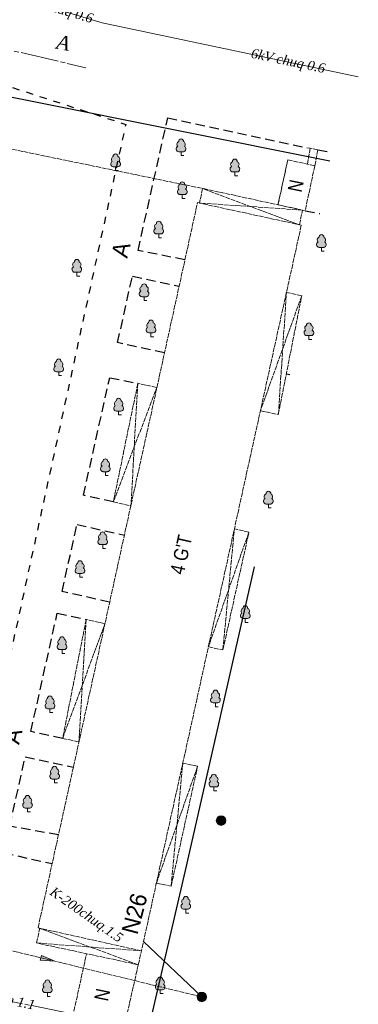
# Model space of a CAD drawing. Extents: x 352696 to 405256, y 4162769 to 4241487.
# Tile 145 of 148: x 404115 to 404151, y 4240382 to 4240486. Entities that reach past the tile are written whole.
import ezdxf
from ezdxf.enums import TextEntityAlignment as Align

# ---------------------------------------------------------------- set-up
doc = ezdxf.new("R2010")
doc.units = 0
doc.header["$LTSCALE"] = 0.5
doc.header["$MEASUREMENT"] = 0
for name, pattern in [('Build_Contour_Resid_m1', [1, 1, 0]), ('Commnctn_Gas_Line_Ground_m1', [1, 1, 0]), ('Commnctn_Heating_Line_Unground_m1', [10, 8, -0.5, 1, -0.5]), ('Commnctn_Waterpipes_Line_Unground_m1', [10, 8, -0.5, 1, -0.5]), ('Commnctn_Сanaliz_Gravity_Ground_m1', [1, 1, 0]), ('Д_ТРОТ_ТРУБА', [3, 1.5, -1.5]), ('ДОРОГИ_СТРОЯЩ', [9, 8, -1]), ('ЗД_СТР_РАЗВ', [3, 2, -1])]:
    doc.linetypes.add(name, pattern=pattern)
for name, color, linetype in [('(007) Здания', 7, 'Continuous'), ('(016) Кабель', 1, 'Continuous'), ('(017) Канализация', 33, 'KANALIS_K_1'), ('(019) Связь', 3, 'ИК_КАБ_СВЯЗИ'), ('(025) Дорога', 7, 'Continuous')]:
    doc.layers.add(name, color=color, linetype=linetype)
for name, color, linetype, lineweight, true_color in [('AUTO#_ROADS_MTRAL_T', 7, 'Continuous', 15, 0x000000), ('COMMN_OBJCT_CNLIZ_B', 7, 'Continuous', 15, 0x000000), ('COMMN_OBJCT_CNLIZ_L', 7, 'Continuous', 15, 0x000000), ('COMMN_OBJCT_CNLIZ_T', 7, 'Continuous', 15, 0x000000), ('COMMN_OBJCT_WATER_L', 7, 'Continuous', 15, 0x000000), ('COMMN_OBJCT_WATER_T', 7, 'Continuous', 15, 0x000000), ('COMMN_OBJCT_WELL#_B', 7, 'Continuous', 15, 0x000000), ('GREEN_VGTAT_#####_B', 7, 'Continuous', 15, 0x000000)]:
    doc.layers.add(name, color=color, linetype=linetype, lineweight=lineweight, true_color=true_color)
for name, color, linetype, true_color in [('BUILD_RESID_CNTUR_P', 7, 'Continuous', 0x000000), ('BUILD_RESID_TITLE_T', 7, 'Continuous', 0x000000), ('COMMN_OBJCT_ELCTR_L', 7, 'Continuous', 0x000000), ('COMMN_OBJCT_ELCTR_T', 7, 'Continuous', 0x000000), ('COMMN_OBJCT_GAS##_L', 7, 'Continuous', 0x000000), ('COMMN_OBJCT_HEAT#_L', 7, 'Continuous', 0x000000)]:
    doc.layers.add(name, color=color, linetype=linetype, true_color=true_color)
doc.styles.add('BM-431', font='txt')
doc.styles.add('P-131', font='txt')
doc.styles.add('S', font='txtwr', dxfattribs={"oblique": 15})
doc.styles.add('БМ-431 (Times New Roman К)', font='timesi.ttf', dxfattribs={"height": 1})
doc.styles.add('Р-131 (Arial Narrow)', font='ARIALN.TTF', dxfattribs={"height": 1})
doc.linetypes.add('Commnctn_Electr_Cabel_High_Unground_m1', pattern='A,4,-2,[1,Topography.shx,S=0.7,R=45,X=0,Y=0],0.001,[1,Topography.shx,S=0.7,R=315,X=0,Y=0],0.5,[1,Topography.shx,S=0.4,R=45,X=0,Y=0],0.001,[1,Topography.shx,S=0.4,R=315,X=0,Y=0],7,[1,Topography.shx,S=0.4,R=135,X=0,Y=0],0.001,[1,Topography.shx,S=0.4,R=225,X=0,Y=0],0.5,[1,Topography.shx,S=0.7,R=135,X=0,Y=0],0.001,[1,Topography.shx,S=0.7,R=225,X=0,Y=0],-2,4', length=20.004)
doc.linetypes.add('KANALIS_K_1', pattern='A,1,[">",Standard,S=1.8,R=0,X=-0.9,Y=-0.9],3,-1,["К",Standard,S=1.8,R=0,X=-0.9,Y=-0.9],-1,10', length=16)
doc.linetypes.add('ИК_КАБ_СВЯЗИ', pattern='A,4,["o",Standard,S=0.5,R=0,X=0,Y=-0.125],4,-2', length=10)
doc.linetypes.add('ИК_Э_КАБ_ВН', pattern='A,8,-2,["<<",Standard,S=1,R=0,X=0,Y=-0.5],8,[">>",Standard,S=1,R=0,X=-1,Y=-0.5],-2', length=20)

# ---------------------------------------------------------------- blocks, each defined once
blk = doc.blocks.new('Wellinspect_m1')
at = {"layer": 'COMMN_OBJCT_WELL#_B', "linetype": 'Continuous', "lineweight": 13, "true_color": 0xfffffe}
blk.add_hatch(color=7, dxfattribs=at).paths.add_polyline_path([(-1, 0, 1), (1, 0, 1)])
at = {"layer": 'COMMN_OBJCT_WELL#_B', "color": 18, "linetype": 'Continuous', "lineweight": 13, "true_color": 0x000000}
blk.add_line((-0.71, 0.71), (0.71, -0.71), dxfattribs=at)
blk.add_circle((0, 0), 1, dxfattribs=at)
blk = doc.blocks.new('CharacteristicFol_m1')
at = {"layer": 'GREEN_VGTAT_#####_B', "linetype": 'Continuous', "lineweight": 13, "true_color": 0xfffffe}
h = blk.add_hatch(color=7, dxfattribs=at)
h.dxf.hatch_style = 1
h.paths.add_polyline_path([(0.7, 1.95, 0.545245), (0.49, 2.94, 0.44906), (0, 3.5, 0.44906), (-0.49, 2.94, 0.545245), (-0.7, 1.95, 0.73339), (-0.48, 0.8), (0.48, 0.8, 0.73339)])
at = {"layer": 'GREEN_VGTAT_#####_B', "color": 18, "linetype": 'Continuous', "lineweight": 13, "true_color": 0x000000}
for p, q in [((-0.48, 0.8), (0.48, 0.8)), ((0, 0), (0, 0.8)), ((0, 0), (0, 0.8)), ((0, 0), (0.6, 0))]:
    blk.add_line(p, q, dxfattribs=at)
for centre, radius, start, end in [((-0.28, 2.38), 0.602, 111.2452, 225.6501), ((0, 3), 0.501, 90.2911, 187.0229), ((0, 3), 0.501, 352.9771, 89.7089), ((0.28, 2.38), 0.602, 314.3499, 68.7548), ((-0.41, 1.41), 0.612, 118.4195, 263.4433), ((0.41, 1.41), 0.612, 276.5567, 61.5805)]:
    blk.add_arc(centre, radius, start, end, dxfattribs=at)
blk = doc.blocks.new('CnlizDirection_m1')
at = {"layer": 'COMMN_OBJCT_CNLIZ_B', "linetype": 'Continuous', "lineweight": 13, "true_color": 0xa54100}
blk.add_hatch(color=34, dxfattribs=at).paths.add_polyline_path([(0, 0.5), (0, -0.5), (3, 0)])
at = {"layer": 'COMMN_OBJCT_CNLIZ_B', "color": 34, "linetype": 'Continuous', "lineweight": 13, "true_color": 0xa54100}
blk.add_lwpolyline([(0, 0.5), (3, 0), (0, -0.5), (0, 0.5)], dxfattribs=at)
blk = doc.blocks.new('wewewrwerwer')
at = {"layer": '(016) Кабель', "linetype": 'ИК_Э_КАБ_ВН', "flags": 128}
blk.add_lwpolyline([(403203.26, 4240428.21), (403196.11, 4240396.69), (403190.82, 4240373.89), (403186.24, 4240352.59), (403182.99, 4240338.52), (403160.37, 4240343.8)], dxfattribs=at)
at = {"layer": '(017) Канализация'}
for points in [[(403206.65, 4240448.53), (403207.03, 4240448.45)], [(403191.62, 4240388.79), (403197.74, 4240382.94)]]:
    blk.add_lwpolyline(points, dxfattribs=at)
at = {"layer": '(019) Связь'}
blk.add_lwpolyline([(403211.22, 4240470.93), (403148, 4240483.58)], dxfattribs=at)
at = {"layer": '(025) Дорога', "linetype": 'Д_ТРОТ_ТРУБА', "flags": 128}
blk.add_lwpolyline([(403148.13, 4240382.55), (403168.52, 4240481.69), (403189.74, 4240474.79), (403189.74, 4240474.79), (403168.77, 4240378.38), (403148.13, 4240382.55)], close=True, dxfattribs=at)
at = {"layer": '(025) Дорога', "linetype": 'ЗД_СТР_РАЗВ'}
for points in [[(403195.98, 4240460.53), (403191.05, 4240461.52), (403194.16, 4240475.46), (403194.16, 4240475.46), (403208.8, 4240472.33)], [(403209.96, 4240472.12), (403211.39, 4240471.84)], [(403208.63, 4240465.7), (403210.19, 4240465.39)], [(403193.82, 4240450.73), (403188.89, 4240451.81), (403190.45, 4240458.82), (403195.36, 4240457.74)], [(403188.44, 4240435.05), (403185.3, 4240435.74), (403188.06, 4240448.12), (403191.02, 4240447.53)], [(403188.05, 4240424.49), (403183.05, 4240425.62), (403184.62, 4240432.66), (403189.61, 4240431.56)], [(403183.11, 4240410.16), (403179.76, 4240410.88), (403182.54, 4240423.34), (403185.58, 4240422.67)], [(403182.67, 4240400), (403177.54, 4240400.91), (403179.17, 4240408.23), (403184.24, 4240407.12)], [(403188.34, 4240374.37), (403172.41, 4240377.93), (403176.91, 4240398.1), (403182.01, 4240396.97)]]:
    blk.add_lwpolyline(points, dxfattribs=at)
at = {"layer": 'BUILD_RESID_CNTUR_P', "color": 18, "linetype": 'Build_Contour_Resid_m1', "lineweight": 13, "true_color": 0x000000}
for points in [[(403209.65, 4240470.43), (403209.96, 4240472.12), (403209.17, 4240472.27), (403208.8, 4240472.33)], [(403208.87, 4240470.6), (403209.17, 4240472.27)], [(403206.8, 4240471.05), (403205.77, 4240466.32)], [(403205.77, 4240466.32), (403206.8, 4240471.05), (403209.65, 4240470.43), (403208.63, 4240465.7), (403205.77, 4240466.32)], [(403208.02, 4240464.22), (403208.36, 4240465.76), (403197.83, 4240468.04), (403197.5, 4240466.51)], [(403208.02, 4240464.22), (403197.83, 4240468.04)], [(403197.3, 4240466.55), (403208.22, 4240464.18), (403191.4, 4240387.79), (403180.52, 4240390.21), (403197.3, 4240466.55)], [(403208.36, 4240465.76), (403197.5, 4240466.51)], [(403203.92, 4240444.65), (403205.8, 4240444.24), (403208.27, 4240456.75), (403206.66, 4240457.1)], [(403208.27, 4240456.75), (403203.92, 4240444.65)], [(403205.81, 4240444.28), (403206.66, 4240457.1)], [(403193.02, 4240447.09), (403191.02, 4240447.53), (403188.44, 4240435.05), (403190.29, 4240434.64)], [(403188.44, 4240435.05), (403193.02, 4240447.09)], [(403191.02, 4240447.53), (403190.29, 4240434.64)], [(403198.45, 4240419.8), (403199.97, 4240419.46), (403202.71, 4240431.87), (403201.18, 4240432.21)], [(403202.71, 4240431.87), (403198.45, 4240419.8)], [(403199.97, 4240419.46), (403201.18, 4240432.21)], [(403187.56, 4240422.23), (403185.58, 4240422.67), (403183.11, 4240410.16), (403184.82, 4240409.78)], [(403183.11, 4240410.16), (403187.56, 4240422.23)], [(403185.58, 4240422.67), (403184.82, 4240409.78)], [(403192.97, 4240394.93), (403194.52, 4240394.59), (403197.31, 4240407.22), (403195.75, 4240407.56)], [(403194.52, 4240394.59), (403195.75, 4240407.56)], [(403197.31, 4240407.22), (403192.97, 4240394.93)], [(403180.35, 4240388.62), (403180.7, 4240390.17)], [(403191.07, 4240386.33), (403180.52, 4240390.21)], [(403191.07, 4240386.33), (403180.35, 4240388.62)], [(403180.35, 4240388.62), (403191.4, 4240387.79)], [(403191.07, 4240386.33), (403191.4, 4240387.79)], [(403191.07, 4240386.33), (403188.89, 4240376.75), (403183.52, 4240377.93), (403185.62, 4240387.49)]]:
    blk.add_lwpolyline(points, dxfattribs=at)
at = {"layer": 'COMMN_OBJCT_CNLIZ_L', "color": 34, "linetype": 'Commnctn_Сanaliz_Gravity_Ground_m1', "lineweight": 15, "true_color": 0xa54100, "flags": 128}
blk.add_lwpolyline([(403154.95, 4240462.16), (403166.77, 4240459.21), (403162.1, 4240434.82), (403156.68, 4240411.76), (403152.65, 4240393.89), (403197.74, 4240382.95)], dxfattribs=at)
at = {"layer": 'COMMN_OBJCT_ELCTR_L', "color": 1, "linetype": 'Commnctn_Electr_Cabel_High_Unground_m1', "lineweight": 15, "true_color": 0xff0000, "flags": 128}
blk.add_lwpolyline([(403150.08, 4240509.26), (403147.34, 4240495.75), (403179.75, 4240487.72), (403187.27, 4240485.48), (403214.22, 4240479.8)], dxfattribs=at)
at = {"layer": 'COMMN_OBJCT_GAS##_L', "color": 30, "linetype": 'Commnctn_Gas_Line_Ground_m1', "lineweight": 15, "true_color": 0xff7d00, "flags": 128}
blk.add_lwpolyline([(403157.61, 4240474.89), (403177.86, 4240472.15), (403197.83, 4240468.04)], dxfattribs=at)
at = {"layer": 'COMMN_OBJCT_HEAT#_L', "color": 219, "linetype": 'Commnctn_Heating_Line_Unground_m1', "lineweight": 15, "true_color": 0x501950, "flags": 128}
blk.add_lwpolyline([(403091.21, 4240503.31), (403137.13, 4240492.02), (403185.55, 4240480.75)], dxfattribs=at)
at = {"layer": 'COMMN_OBJCT_WATER_L', "color": 5, "linetype": 'Commnctn_Waterpipes_Line_Unground_m1', "lineweight": 15, "true_color": 0x0000ff, "flags": 128}
blk.add_lwpolyline([(403193.57, 4240379.24), (403092.89, 4240399.67)], dxfattribs=at)
at = {"layer": 'COMMN_OBJCT_CNLIZ_B', "color": 34, "true_color": 0xa54100, "xscale": 0.5, "yscale": 0.5, "zscale": 0.5, "rotation": 346.3596231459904}
blk.add_blockref('CnlizDirection_m1', (403180.81, 4240387.06), dxfattribs=at)
at = {"layer": 'COMMN_OBJCT_WELL#_B', "color": 18, "true_color": 0x000000, "xscale": 0.5, "yscale": 0.5, "zscale": 0.5}
for p in [(403199.78, 4240401.5), (403199.78, 4240401.5), (403199.78, 4240401.5), (403197.75, 4240382.94), (403197.75, 4240382.94), (403197.75, 4240382.94)]:
    blk.add_blockref('Wellinspect_m1', p, dxfattribs=at)
at = {"layer": 'GREEN_VGTAT_#####_B', "color": 18, "true_color": 0x000000, "xscale": 0.5, "yscale": 0.5, "zscale": 0.5}
for p in [(403195.57, 4240471.5), (403188.68, 4240469.92), (403201.23, 4240469.38), (403195.7, 4240466.99), (403193.22, 4240462.85), (403210.34, 4240461.44), (403184.6, 4240458.82), (403191.68, 4240456.25), (403192.4, 4240452.44), (403209.02, 4240452.15), (403182.69, 4240448.34), (403189, 4240444.2), (403187.6, 4240437.83), (403204.76, 4240434.42), (403187.32, 4240430.15), (403184.93, 4240427.11), (403202.33, 4240422.37), (403183.04, 4240419.1), (403199.19, 4240413.49), (403181.77, 4240412.87), (403182.26, 4240405.47), (403199.02, 4240404.64), (403179.41, 4240402.41), (403196.07, 4240391.77), (403181.5, 4240382.99), (403193.37, 4240383.29)]:
    blk.add_blockref('CharacteristicFol_m1', p, dxfattribs=at)
at = {"layer": '(007) Здания', "style": 'P-131'}
blk.add_text('N26', height=1.75, rotation=75.3589, dxfattribs=at).set_placement((403190.97, 4240389.41))
at = {"layer": '(025) Дорога', "linetype": 'ДОРОГИ_СТРОЯЩ', "style": 'BM-431'}
for p in [(403189.9, 4240460.63), (403178.52, 4240409.44)]:
    blk.add_text('A', height=1.75, rotation=76.2821, dxfattribs=at).set_placement(p)
at = {"color": 7, "style": 'S', "oblique": 15, "flags": 8}
blk.add_attdef('SK', (403148.11, 4240555.26), '', height=2, dxfattribs=at)
at = {"layer": 'AUTO#_ROADS_MTRAL_T', "color": 18, "true_color": 0x000000, "style": 'БМ-431 (Times New Roman К)'}
blk.add_text('A', height=1.5, rotation=349.6308, dxfattribs=at).set_placement((403183.05, 4240482.64), align=Align.CENTER)
at = {"layer": 'BUILD_RESID_TITLE_T', "color": 18, "true_color": 0x000000, "style": 'Р-131 (Arial Narrow)'}
for s, rotation, p in [('N', 78.3142, (403208.24, 4240467.56)), ("4 G'T", 77.4819, (403195.85, 4240427.31)), ('N', 258.3142, (403186.66, 4240383.93))]:
    blk.add_text(s, height=1.5, rotation=rotation, dxfattribs=at).set_placement(p)
at = {"layer": 'COMMN_OBJCT_CNLIZ_T', "color": 18, "linetype": 'Continuous', "true_color": 0x000000, "style": 'БМ-431 (Times New Roman К)'}
blk.add_text('K-200chuq.1.5', height=1, rotation=324.9374, dxfattribs=at).set_placement((403185.55, 4240391.5), align=Align.MIDDLE)
at = {"layer": 'COMMN_OBJCT_ELCTR_T', "color": 18, "linetype": 'Continuous', "true_color": 0x000000, "style": 'БМ-431 (Times New Roman К)'}
for rotation, p in [(343.399, (403182.45, 4240486.92)), (348.1041, (403206.82, 4240481.36))]:
    blk.add_text('6kV chuq 0.6', height=1, rotation=rotation, dxfattribs=at).set_placement(p, align=Align.MIDDLE)
at = {"layer": 'COMMN_OBJCT_WATER_T', "color": 18, "linetype": 'Continuous', "true_color": 0x000000, "style": 'БМ-431 (Times New Roman К)'}
blk.add_text('S-100chuq 1.1', height=1, rotation=348.5304, dxfattribs=at).set_placement((403175.89, 4240382.83), align=Align.MIDDLE)

msp = doc.modelspace()

# ---------------------------------------------------------------- block references
at = {"color": 1, "linetype": 'Continuous', "lineweight": 50}
msp.add_blockref('wewewrwerwer', (936.52, 0), dxfattribs=at)

doc.saveas('drawing.dxf')
